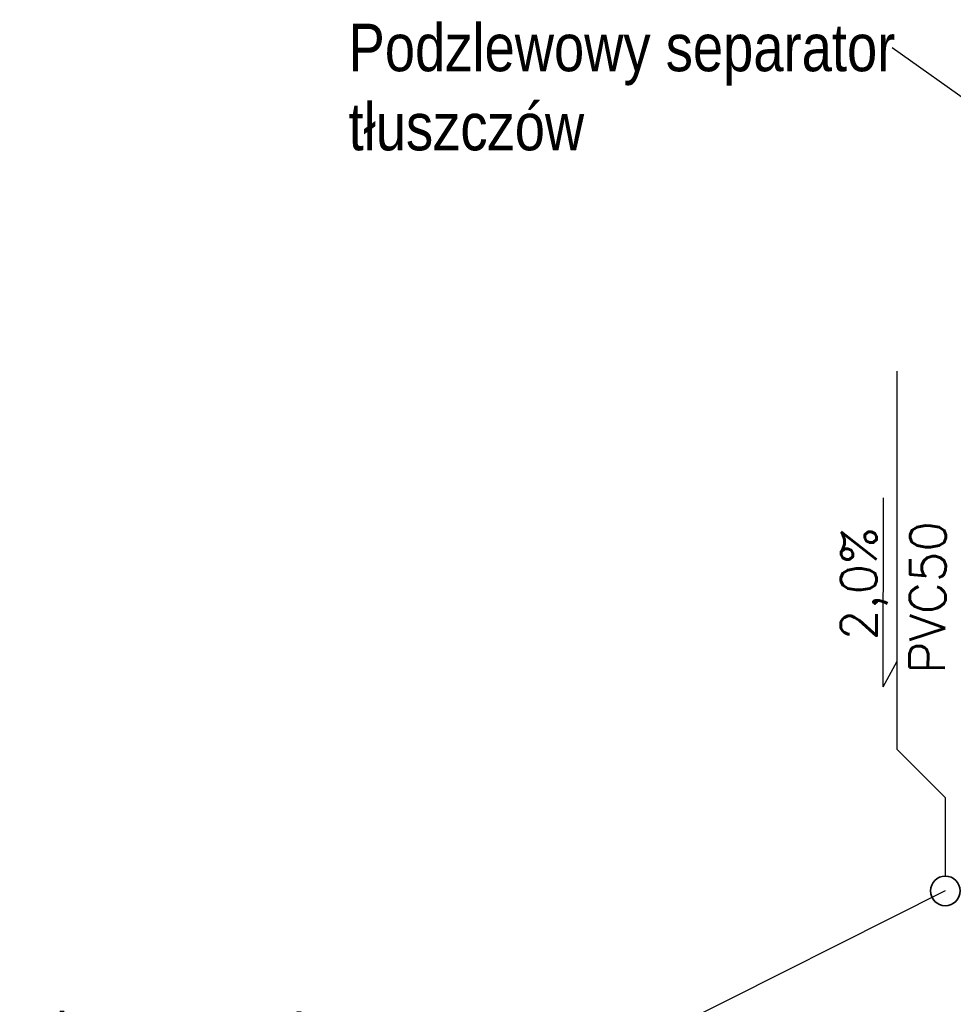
# Model space of a CAD drawing. Extents: x -142693 to 48124, y -57117 to 15617.
# Tile 5 of 24: x 32509 to 35980, y -43269 to -39609. Entities that reach past the tile are written whole.
import ezdxf
from ezdxf import colors
from ezdxf.entities.mleader import LeaderData, LeaderLine
from ezdxf.math import Vec2, Vec3

# ---------------------------------------------------------------- set-up
doc = ezdxf.new("R2010")
doc.units = 0
for name, color, linetype, lineweight in [('IS_kan podtynkowo', 30, 'Continuous', 30), ('IS_KS', 34, 'Continuous', 35), ('IS_opisy', 7, 'Continuous', 30)]:
    doc.layers.add(name, color=color, linetype=linetype, lineweight=lineweight)
doc.styles.add('Opisowy', font='arial.ttf')
doc.styles.add('STYLE1', font='simplex.shx')

# ---------------------------------------------------------------- blocks, each defined once
blk = doc.blocks.new('_None')

msp = doc.modelspace()

# ---------------------------------------------------------------- linework, layer by layer
at = {"layer": 'IS_kan podtynkowo'}
for p, q in [((35770.705, -40914.755), (35770.705, -42319.903)), ((35950.41, -42499.608), (35770.705, -42319.903)), ((35950.41, -42499.608), (35950.41, -42792.355))]:
    msp.add_line(p, q, dxfattribs=at)
at = {"layer": 'IS_KS'}
msp.add_circle((35950.41, -42847.355), 55, dxfattribs=at)
at = {"layer": 'IS_opisy', "lineweight": 25}
for q in [(35720.019, -41385.901), (35771.595, -41992.779)]:
    msp.add_line((35719.809, -42088.967), q, dxfattribs=at)

# ---------------------------------------------------------------- texts
at = {"layer": 'IS_opisy', "lineweight": 25, "ltscale": 2, "style": 'STYLE1'}
for s, rotation, p in [('2,0%%%', 89.978018, (35694.819, -41915.594)), ('PVC50', 89.58447, (35948.842, -42040.165))]:
    msp.add_text(s, height=132.3255, rotation=rotation, dxfattribs=at).set_placement(p)

# ---------------------------------------------------------------- leaders
at = {"layer": 'IS_opisy', "lineweight": 25}
ml = msp.add_multileader_mtext('Standard', dxfattribs=at)
ml.set_content('{\\fArial Narrow|b0|i0|c238|p34;Podzlewowy separator tłuszczów }', color=256, style='Opisowy')
ml.set_leader_properties()
ml.set_arrow_properties(name='NONE')
ml.build(insert=Vec2(0, 0))
ml.multileader.update_dxf_attribs({"dogleg_length": 0.1, "arrow_head_size": 9.04})
ctx = ml.context
ctx.base_point, ctx.char_height, ctx.arrow_head_size, ctx.landing_gap_size, ctx.plane_origin = Vec3(33731.004, -39713.603), 176.4, 9.04, 0.904, Vec3(41620.308, -43394.996)
notes = []
notes.append((ctx, [(1, (1, 1, 0), (35753.089, -39713.603), (-1, 0), 0.1, [(0, [(37874.503, -41220.163)], 0, [])])]))
ctx.mtext.insert, ctx.mtext.width, ctx.mtext.flow_direction = Vec3(33731.908, -39623.959), 2366.20606, 5
ml = msp.add_multileader_mtext('Standard', dxfattribs=at)
ml.set_content('{\\fArial Narrow|b0|i0|c0|p34;P\\fArial Narrow|b0|i0|c238|p34;ion KS2 %%C110 PVC wyprowadzić ponad dach, min. 4m od drzwi i okien. Zakończyć wywiewką wentylacyjną %%C160 PVC.}', color=256, style='Opisowy')
ml.set_leader_properties()
ml.set_arrow_properties(name='NONE')
ml.build(insert=Vec2(0, 0))
ml.multileader.update_dxf_attribs({"dogleg_length": 0.1, "arrow_head_size": 9.04})
ctx = ml.context
ctx.base_point, ctx.char_height, ctx.arrow_head_size, ctx.landing_gap_size, ctx.plane_origin = Vec3(32508.289, -43415.876), 176.4, 9.04, 0.904, Vec3(39696.214, -45022.188)
notes.append((ctx, [(1, (1, 1, 0), (34817.596, -43415.876), (-1, 0), 0.1, [(0, [(35950.41, -42847.355)], 0, [])])]))
ctx.mtext.insert, ctx.mtext.width, ctx.mtext.flow_direction = Vec3(32509.193, -43301.746), 2366.20606, 5
for ctx, leaders in notes:
    for number, flags, end, landing, length, lines in leaders:
        leader = LeaderData()
        leader.index, (leader.has_last_leader_line, leader.has_dogleg_vector, leader.attachment_direction) = number, flags
        leader.last_leader_point, leader.dogleg_vector, leader.dogleg_length = Vec3(end), Vec3(landing), length
        for number, points, colour, breaks in lines:
            line = LeaderLine()
            line.index, line.vertices, line.color, line.breaks = number, Vec3.list(points), colors.encode_raw_color(colour), breaks
            leader.lines.append(line)
        ctx.leaders.append(leader)

doc.saveas('drawing.dxf')
